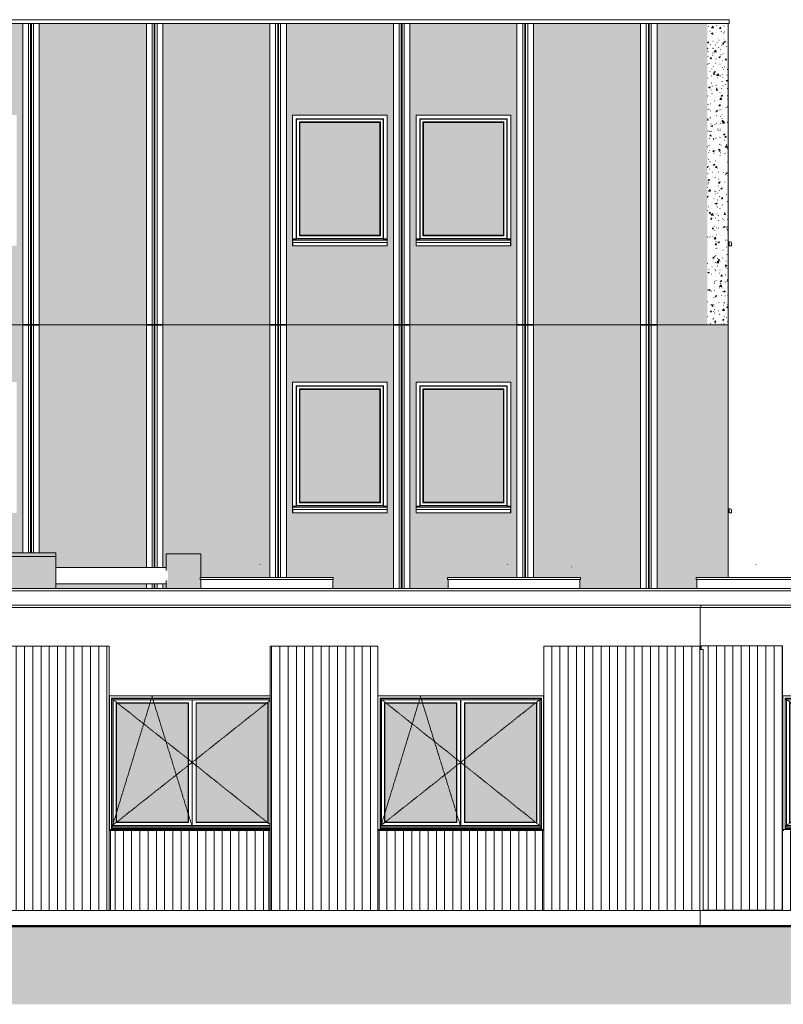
# Model space of a CAD drawing. Header units: millimetres. Extents: x -54722 to 267911, y -1116 to 19261.
# Tile 79 of 136: x 86754 to 96024, y -887 to 11075. Entities that reach past the tile are written whole.
import ezdxf

# ---------------------------------------------------------------- set-up
doc = ezdxf.new("R2010")
doc.units = ezdxf.units.MM
doc.linetypes.add('Centre', pattern=[31.75, 6.35, -4.75, 15.9, -4.75])
for name, color, linetype, lineweight in [('A-DETL-GENF', 92, 'Continuous', 9), ('A-DETL-WIDE', 214, 'Continuous', 50), ('A-FLOR', 192, 'Continuous', 9), ('A-GENM', 13, 'Continuous', 9), ('A-GLAZ', 151, 'Continuous', 9), ('A-GLAZ-SILL', 1, 'Continuous', 9), ('A-WALL', 113, 'Continuous', 9), ('A-WALL-PATT', 111, 'Continuous', 9)]:
    doc.layers.add(name, color=color, linetype=linetype, lineweight=lineweight)
pattern_1 = [(50, (83112.44, 0), (182.1847, -15.9391), [19.05, -209.55]), (355, (83112.44, 0), (-35.2424, 191.0566), [15.24, -167.64]), (100.451, (83127.62, -1.33), (146.9425, 175.1167), [16.19, -178.09]), (46.184, (83112.44, 50.8), (271.079, -42.0433), [28.575, -314.325]), (96.636, (83135.03, 47.3), (237.4025, 247.4272), [24.285, -267.135]), (351.184, (83112.44, 50.8), (237.4046, 247.425), [22.86, -251.46]), (21, (83137.84, 38.1), (151.6149, -102.2655), [19.05, -209.55]), (326, (83137.84, 38.1), (61.8024, 184.1877), [15.24, -167.64]), (71.451, (83150.47, 29.58), (213.417, 81.9214), [16.19, -178.09]), (37.5, (83112.44, 0), (3.08832, 84.55508), [3.353, -162.255, 3.353, -166.827, -168.275]), (37.5, (83112.44, 0), (3.08832, 84.55508), [-335.788, 3.353, -164.922]), (7.5, (83112.44, 0), (66.81944, 100.18075), [3.353, -93.675, 3.353, -158.445, -64.135]), (7.5, (83112.44, 0), (66.81944, 100.18075), [-258.826, 3.353, -60.782]), (327.5, (83055.8, 0), (135.59049, -5.72891), [3.353, -60.147, 3.353, -194.767, -262.89]), (327.5, (83055.8, 0), (135.59049, -5.72891), [-261.62, 3.353, -259.537]), (317.5, (83030.4, 0), (148.1289, 25.42676), [3.353, -79.197, 3.353, -128.219, -186.69]), (317.5, (83030.4, 0), (148.1289, 25.42676), [-214.122, 3.353, -183.337])]
pattern_2 = [(90, (83112.44, 0), (-100, 6e-15), [])]

# ---------------------------------------------------------------- blocks, each defined once
blk = doc.blocks.new('Fenêtre type 1 - 115 x 155 cm-V26-Façade Ouest')
at = {"layer": 'A-GLAZ-SILL'}
for p, q in [((21234, 8377), (21206, 8379)), ((21206, 8367), (21221, 8367)), ((21221, 8367), (21221, 8329)), ((21221, 8329), (21248, 8329)), ((21248, 8329), (21248, 8362))]:
    blk.add_line(p, q, dxfattribs=at)
blk.add_arc((21233, 8362), 15, 0, 87, dxfattribs=at)
blk = doc.blocks.new('Fenêtre type 1 - 115 x 155 cm-V27-Façade Ouest')
at = {"layer": 'A-GLAZ'}
blk.add_hatch(color=256, dxfattribs=at).paths.add_polyline_path([(18480, 5212), (18480, 6582), (17510, 6582), (17510, 5212), (18145, 5212)])
for p, q in [((17465, 5167), (17465, 6627)), ((17465, 6627), (18525, 6627)), ((17470, 6622), (17465, 6627)), ((17470, 6622), (17470, 5172)), ((18520, 6622), (17470, 6622)), ((17503, 6589), (18487, 6589)), ((17503, 5205), (17503, 6589)), ((17510, 6582), (17503, 6589)), ((17510, 6582), (17510, 5212)), ((17510, 6582), (18480, 6582)), ((18487, 6589), (18480, 6582)), ((18480, 5212), (18480, 6582)), ((18487, 6589), (18487, 5205)), ((18525, 6627), (18520, 6622)), ((18520, 5172), (18520, 6622)), ((18525, 6627), (18525, 5167)), ((17465, 5167), (17420, 5167)), ((17465, 5167), (17420, 5167)), ((18570, 5157), (17420, 5157)), ((18570, 5152), (17420, 5152)), ((17470, 5172), (17465, 5167)), ((18520, 5172), (17470, 5172)), ((17510, 5212), (17503, 5205)), ((18487, 5205), (17503, 5205)), ((18480, 5212), (17510, 5212)), ((18487, 5205), (18480, 5212)), ((18525, 5167), (18520, 5172)), ((18525, 5167), (18570, 5167)), ((18570, 5167), (18525, 5167))]:
    blk.add_line(p, q, dxfattribs=at)
at = {"layer": 'A-GLAZ-SILL'}
for p, q in [((17420, 5132), (17420, 5134)), ((17420, 5134), (17422, 5134)), ((17420, 5117), (17420, 5132)), ((17421, 5121), (17420, 5121)), ((17420, 5084), (17420, 5117)), ((17422, 5084), (17420, 5084)), ((17422, 5134), (17422, 5132)), ((17422, 5132), (17422, 5117)), ((17422, 5124), (18568, 5124)), ((17422, 5117), (17422, 5084)), ((17422, 5084), (18568, 5084)), ((18568, 5134), (18570, 5134)), ((18568, 5132), (18568, 5134)), ((18568, 5117), (18568, 5132)), ((18568, 5122), (18568, 5124)), ((18570, 5123), (18568, 5123)), ((18568, 5117), (18568, 5122)), ((18570, 5121), (18568, 5121)), ((18568, 5084), (18568, 5117)), ((18570, 5084), (18568, 5084)), ((18570, 5134), (18570, 5132)), ((18570, 5132), (18570, 5117)), ((18570, 5117), (18570, 5084))]:
    blk.add_line(p, q, dxfattribs=at)
blk = doc.blocks.new('Famille 0 - Famille 150x120-1297039-Façade Ouest')
at = {"layer": 'A-GENM'}
for p, q in [((30568, 4453), (30568, 4455)), ((30568, 4453), (30568, 4455)), ((31344, 4429), (31345, 4430)), ((29840, 4298), (31455, 4298)), ((29840, 4273), (29840, 4298)), ((31455, 4273), (29840, 4273)), ((29848, 4165), (29848, 4273)), ((31448, 4165), (31448, 4273)), ((31455, 4273), (31455, 4298))]:
    blk.add_line(p, q, dxfattribs=at)
blk = doc.blocks.new('Conduit Gaz6 - Conduit Gaz-1327236-Façade Ouest')
at = {"layer": 'A-GENM'}
for points in [[(10684, 4165), (11064, 4165), (11064, 4223), (11062, 4224), (11058, 4234), (11053, 4250), (11046, 4271), (11042, 4295), (11040, 4321), (11043, 4355), (11046, 4371), (11064, 4421), (11064, 4587), (10644, 4587), (10644, 4165), (10663, 4165)], [(12640, 4553), (13048, 4553), (13048, 4600), (12448, 4600), (12448, 4553), (12463, 4553)], [(12452, 4165), (13048, 4165), (13048, 4553), (12452, 4553)], [(14405, 4165), (14806, 4165), (14806, 4273), (14800, 4273), (14800, 4298), (14806, 4298), (14806, 4587), (14386, 4587), (14387, 4420), (14388, 4418), (14390, 4410), (14391, 4408), (14398, 4392), (14403, 4371), (14409, 4321), (14407, 4295), (14405, 4286), (14403, 4271), (14398, 4250), (14386, 4220), (14386, 4165), (14402, 4165)], [(11753, 4165), (11979, 4165), (11979, 4410), (11075, 4410), (11075, 4165), (11397, 4165)]]:
    blk.add_hatch(color=256, dxfattribs=at).paths.add_polyline_path(points)
for p, q in [((10644, 4587), (10644, 4165)), ((10644, 4587), (11064, 4587)), ((11064, 4381), (11064, 4587)), ((11064, 4587), (11064, 4587)), ((12448, 4600), (13048, 4600)), ((12448, 4600), (12448, 4553)), ((13048, 4553), (12448, 4553)), ((12452, 4553), (12452, 4165)), ((13048, 4553), (13048, 4600)), ((13048, 4165), (13048, 4553)), ((14386, 4587), (14386, 4382)), ((14386, 4587), (14806, 4587)), ((14806, 4298), (14806, 4587)), ((14806, 4587), (14806, 4587)), ((12452, 4421), (11058, 4421)), ((11075, 4410), (11979, 4410)), ((11075, 4410), (11075, 4165)), ((11979, 4165), (11979, 4410)), ((14391, 4421), (13048, 4421)), ((11058, 4221), (11075, 4221)), ((11064, 4165), (11064, 4261)), ((11979, 4221), (12452, 4221)), ((13048, 4221), (14391, 4221)), ((14386, 4260), (14386, 4165)), ((14806, 4165), (14806, 4273))]:
    blk.add_line(p, q, dxfattribs=at)
blk = doc.blocks.new('Accrotère R_1 - Accrotère R_1-1333940-Façade Ouest')
at = {"layer": 'A-GENM'}
for p, q in [((3219, 4165), (34519, 4165)), ((34519, 4135), (3219, 4135)), ((20877, 3963), (-3645, 3963)), ((20877, 3933), (20877, 3963)), ((43627, 3963), (20877, 3963)), ((-3645, 3933), (20877, 3933)), ((20877, 3933), (43617, 3933))]:
    blk.add_line(p, q, dxfattribs=at)
blk = doc.blocks.new('2 Vantaux - 200 x 160-V47-Façade Ouest')
at = {"layer": 'A-GLAZ'}
h = blk.add_hatch(color=256, dxfattribs=at)
h.paths.add_polyline_path([(33964, 1327), (33964, 2773), (33094, 2773), (33094, 1327), (33949, 1327)])
h.paths.add_polyline_path([(34837, 1327), (34934, 1327), (34934, 2773), (34064, 2773), (34064, 1327), (34482, 1327)])
for p, q in [((33008, 2859), (33006, 2861)), ((33006, 2861), (35022, 2861)), ((33008, 1237), (33008, 2859)), ((35020, 2859), (33008, 2859)), ((33035, 1237), (33035, 2832)), ((33038, 2829), (33035, 2832)), ((33035, 2832), (34993, 2832)), ((33039, 2828), (33038, 2829)), ((33038, 2829), (33038, 1237)), ((33038, 2829), (34990, 2829)), ((33039, 2828), (33039, 1268)), ((34989, 2828), (33039, 2828)), ((33054, 2813), (33054, 1287)), ((33054, 2813), (34974, 2813)), ((33094, 2773), (33090, 2777)), ((33090, 1323), (33090, 2777)), ((33090, 2777), (33968, 2777)), ((33094, 2773), (33094, 1327)), ((33094, 2773), (33964, 2773)), ((33968, 2777), (33964, 2773)), ((33964, 1327), (33964, 2773)), ((33968, 1323), (33968, 2777)), ((34013, 2813), (34013, 1287)), ((34014, 1287), (34014, 2813)), ((34014, 2813), (34014, 1287)), ((34016, 2813), (34016, 1287)), ((34064, 2773), (34060, 2777)), ((34060, 1323), (34060, 2777)), ((34060, 2777), (34938, 2777)), ((34064, 1327), (34064, 2773)), ((34064, 2773), (34934, 2773)), ((34938, 2777), (34934, 2773)), ((34934, 2773), (34934, 1327)), ((34938, 1323), (34938, 2777)), ((34974, 1287), (34974, 2813)), ((34990, 2829), (34989, 2828)), ((34989, 1268), (34989, 2828)), ((34993, 2832), (34990, 2829)), ((34990, 1237), (34990, 2829)), ((34993, 2832), (34993, 1237)), ((35022, 2861), (35020, 2859)), ((35020, 1237), (35020, 2859)), ((33094, 1327), (33090, 1323)), ((33968, 1323), (33090, 1323)), ((33094, 1327), (33964, 1327)), ((33964, 1327), (33968, 1323)), ((34064, 1327), (34060, 1323)), ((34938, 1323), (34060, 1323)), ((34934, 1327), (34064, 1327)), ((34934, 1327), (34938, 1323)), ((35022, 1237), (33006, 1237)), ((33008, 1237), (33006, 1237)), ((33022, 1224), (33006, 1224)), ((33035, 1237), (33008, 1237)), ((33038, 1237), (33035, 1237)), ((33039, 1268), (33038, 1268)), ((34990, 1267), (33038, 1267)), ((33038, 1248), (34990, 1248)), ((34989, 1271), (33039, 1271)), ((33039, 1248), (33039, 1247)), ((34989, 1247), (33039, 1247)), ((33054, 1287), (34974, 1287)), ((34990, 1268), (34989, 1268)), ((34989, 1247), (34989, 1248)), ((34993, 1237), (34990, 1237)), ((35020, 1237), (34993, 1237)), ((35022, 1224), (35006, 1224)), ((35022, 1237), (35020, 1237))]:
    blk.add_line(p, q, dxfattribs=at)
at = {"layer": 'A-GLAZ', "linetype": 'Centre'}
for p, q in [((33046, 2822), (34014, 2053)), ((34984, 2823), (34014, 2053)), ((34016, 1278), (34502, 2853)), ((34502, 2853), (34983, 1278)), ((34014, 2053), (33046, 1278)), ((34014, 2053), (34984, 1285))]:
    blk.add_line(p, q, dxfattribs=at)
blk = doc.blocks.new('2 Vantaux - 200 x 160-1522797-Façade Ouest')
at = {"layer": 'A-GLAZ'}
h = blk.add_hatch(color=256, dxfattribs=at)
h.paths.add_polyline_path([(17042, 1327), (17912, 1327), (17912, 2773), (17042, 2773), (17042, 1331)])
h.paths.add_polyline_path([(18145, 1327), (18882, 1327), (18882, 2773), (18012, 2773), (18012, 1327)])
for p, q in [((16956, 2861), (18970, 2861)), ((18968, 2859), (16956, 2859)), ((16983, 1237), (16983, 2832)), ((16983, 2832), (18941, 2832)), ((16986, 2829), (16983, 2832)), ((16987, 2828), (16986, 2829)), ((16986, 2829), (16986, 1237)), ((16986, 2829), (18937, 2829)), ((16987, 2828), (16987, 1268)), ((18937, 2828), (16987, 2828)), ((17002, 2813), (17002, 1287)), ((17002, 2813), (18922, 2813)), ((17038, 2777), (17038, 1323)), ((17038, 2777), (17916, 2777)), ((17042, 2773), (17038, 2777)), ((17042, 1327), (17042, 2773)), ((17042, 2773), (17912, 2773)), ((17916, 2777), (17912, 2773)), ((17912, 2773), (17912, 1327)), ((17916, 2777), (17916, 1323)), ((17960, 1287), (17960, 2813)), ((17962, 2813), (17962, 1287)), ((17962, 1287), (17962, 2813)), ((17963, 1287), (17963, 2813)), ((18008, 2777), (18008, 1323)), ((18008, 2777), (18886, 2777)), ((18012, 2773), (18008, 2777)), ((18012, 2773), (18012, 1327)), ((18012, 2773), (18882, 2773)), ((18886, 2777), (18882, 2773)), ((18882, 1327), (18882, 2773)), ((18886, 2777), (18886, 1323)), ((18922, 1287), (18922, 2813)), ((18941, 2832), (18937, 2829)), ((18937, 2829), (18937, 2828)), ((18937, 1237), (18937, 2829)), ((18937, 1268), (18937, 2828)), ((18941, 2832), (18941, 1237)), ((18970, 2861), (18968, 2859)), ((18968, 2859), (18968, 1237)), ((17038, 1323), (17042, 1327)), ((17916, 1323), (17038, 1323)), ((17912, 1327), (17042, 1327)), ((17916, 1323), (17912, 1327)), ((18008, 1323), (18012, 1327)), ((18886, 1323), (18008, 1323)), ((18012, 1327), (18882, 1327)), ((18886, 1323), (18882, 1327)), ((18970, 1237), (16956, 1237)), ((16983, 1237), (16956, 1237)), ((16971, 1224), (16956, 1224)), ((16986, 1237), (16983, 1237)), ((16987, 1268), (16986, 1268)), ((18937, 1267), (16986, 1267)), ((16986, 1248), (18937, 1248)), ((18937, 1271), (16987, 1271)), ((16987, 1248), (16987, 1247)), ((18937, 1247), (16987, 1247)), ((17002, 1287), (18922, 1287)), ((18937, 1268), (18937, 1268)), ((18937, 1247), (18937, 1248)), ((18941, 1237), (18937, 1237)), ((18968, 1237), (18941, 1237)), ((18970, 1224), (18955, 1224)), ((18970, 1237), (18968, 1237))]:
    blk.add_line(p, q, dxfattribs=at)
at = {"layer": 'A-GLAZ', "linetype": 'Centre'}
for p, q in [((16992, 2823), (17962, 2053)), ((17474, 2853), (16993, 1278)), ((17960, 1278), (17474, 2853)), ((18930, 2822), (17962, 2053)), ((17962, 2053), (16992, 1285)), ((17962, 2053), (18930, 1278))]:
    blk.add_line(p, q, dxfattribs=at)
blk = doc.blocks.new('2 Vantaux - 200 x 160-V48-Façade Ouest')
at = {"layer": 'A-GLAZ'}
h = blk.add_hatch(color=256, dxfattribs=at)
h.paths.add_polyline_path([(15622, 1327), (15622, 2773), (14752, 2773), (14752, 1327), (15304, 1327)])
h.paths.add_polyline_path([(13883, 1327), (14652, 1327), (14652, 2773), (13782, 2773), (13782, 1327)])
for p, q in [((13694, 2861), (15648, 2861)), ((13696, 2859), (13694, 2861)), ((15648, 2859), (13696, 2859)), ((13696, 2859), (13696, 1237)), ((13723, 1237), (13723, 2832)), ((13723, 2832), (15648, 2832)), ((13726, 2829), (13723, 2832)), ((13727, 2828), (13726, 2829)), ((13726, 2829), (13726, 1237)), ((13726, 2829), (15648, 2829)), ((13727, 2828), (13727, 1268)), ((15648, 2828), (13727, 2828)), ((13742, 2813), (13742, 1287)), ((13742, 2813), (15648, 2813)), ((13778, 2777), (13778, 1323)), ((13778, 2777), (14656, 2777)), ((13782, 2773), (13778, 2777)), ((13782, 1327), (13782, 2773)), ((13782, 2773), (14652, 2773)), ((14656, 2777), (14652, 2773)), ((14652, 2773), (14652, 1327)), ((14656, 2777), (14656, 1323)), ((14700, 1287), (14700, 2813)), ((14702, 2813), (14702, 1287)), ((14702, 1287), (14702, 2813)), ((14703, 1287), (14703, 2813)), ((14748, 2777), (14748, 1323)), ((14748, 2777), (15626, 2777)), ((14752, 2773), (14748, 2777)), ((14752, 2773), (14752, 1327)), ((14752, 2773), (15622, 2773)), ((15626, 2777), (15622, 2773)), ((15622, 1327), (15622, 2773)), ((15626, 2777), (15626, 1323)), ((13778, 1323), (13782, 1327)), ((14656, 1323), (13778, 1323)), ((14652, 1327), (13782, 1327)), ((14656, 1323), (14652, 1327)), ((14748, 1323), (14752, 1327)), ((15626, 1323), (14748, 1323)), ((14752, 1327), (15622, 1327)), ((15626, 1323), (15622, 1327)), ((15648, 1237), (13694, 1237)), ((13696, 1237), (13694, 1237)), ((13709, 1224), (13694, 1224)), ((13723, 1237), (13696, 1237)), ((13726, 1237), (13723, 1237)), ((13727, 1268), (13726, 1268)), ((15648, 1267), (13726, 1267)), ((13726, 1248), (15648, 1248)), ((15648, 1271), (13727, 1271)), ((13727, 1248), (13727, 1247)), ((15648, 1247), (13727, 1247)), ((13742, 1287), (15648, 1287)), ((15648, 1224), (15633, 1224))]:
    blk.add_line(p, q, dxfattribs=at)
at = {"layer": 'A-GLAZ', "linetype": 'Centre'}
for p, q in [((13732, 2823), (14702, 2053)), ((14214, 2853), (13733, 1278)), ((14700, 1278), (14214, 2853)), ((15648, 2805), (14702, 2053)), ((14702, 2053), (13732, 1285)), ((14702, 2053), (15648, 1296))]:
    blk.add_line(p, q, dxfattribs=at)
blk = doc.blocks.new('accortère2 - accortère-1436305-Façade Ouest')
at = {"layer": 'A-GENM'}
for p, q in [((21221, 11075), (-9866, 11075)), ((21221, 11027), (-9866, 11027)), ((21221, 11027), (21221, 11075))]:
    blk.add_line(p, q, dxfattribs=at)

msp = doc.modelspace()

# ---------------------------------------------------------------- hatches: boundary and pattern name
at = {"layer": 'A-DETL-GENF'}
msp.add_hatch(color=252, dxfattribs=at).paths.add_polyline_path([(73824, -887), (132067, -887), (132067, 63), (65463, 63), (64726, 150), (61163, 150), (61163, 387), (60726, 387), (57153, 1547), (54801, 2019), (46123, 2233), (41151, 2233), (41151, -887), (72403, -887)])
at = {"layer": 'A-WALL-PATT'}
h = msp.add_hatch(dxfattribs=at)
h.set_pattern_fill('FP_7', color=256, style=0, pattern_type=2)
h.set_pattern_definition(pattern_1)
h.paths.add_polyline_path([(63575, 7367), (64172, 7368), (64172, 11027), (63575, 11027), (63575, 7857)])
h.paths.add_polyline_path([(85899, 7367), (95103, 7367), (95103, 11027), (94491, 11027), (94491, 7372), (94291, 7372), (94291, 11027), (92991, 11027), (92991, 7372), (92791, 7372), (92791, 11027), (91491, 11027), (91491, 7372), (91291, 7372), (91291, 11027), (89991, 11027), (89991, 7372), (89791, 7372), (89791, 11027), (88491, 11027), (88491, 7372), (88291, 7372), (88291, 11027), (86991, 11027), (86991, 7372), (86791, 7372), (86791, 11027), (85491, 11027), (85491, 7372), (85291, 7372), (85291, 11027), (83991, 11027), (83991, 7372), (83791, 7372), (83791, 11027), (82491, 11027), (82491, 7372), (82291, 7372), (82291, 11027), (80991, 11027), (80991, 7372), (80791, 7372), (80791, 11027), (79491, 11027), (79491, 7372), (79291, 7372), (79291, 11027), (77991, 11027), (77991, 7372), (77791, 7372), (77791, 11027), (76491, 11027), (76491, 7372), (76291, 7372), (76291, 11027), (74991, 11027), (74991, 7372), (74791, 7372), (74791, 11027), (73491, 11027), (73491, 7372), (73291, 7372), (73291, 11027), (71991, 11027), (71991, 7372), (71791, 7372), (71791, 11027), (70491, 11027), (70491, 7372), (70291, 7372), (70291, 11027), (68991, 11027), (68991, 7372), (68791, 7372), (68791, 11027), (67491, 11027), (67491, 7372), (67291, 7372), (67291, 11027), (65991, 11027), (65991, 7372), (65791, 7372), (65791, 11027), (64491, 11027), (64491, 7372), (64291, 7372), (64291, 11027), (64280, 11027), (64280, 7367), (85544, 7367)])
h.paths.add_polyline_path([(92716, 8329), (91566, 8329), (91566, 8362), (91568, 8362), (91566, 8365), (91567, 8367), (91566, 8368), (91566, 9917), (92716, 9917), (92716, 8367), (92714, 8367), (92714, 8362), (92716, 8362), (92716, 8331)])
h.paths.add_polyline_path([(82169, 8329), (81066, 8329), (81066, 8362), (81068, 8362), (81066, 8365), (81067, 8367), (81066, 8368), (81066, 9917), (82216, 9917), (82216, 8367), (82214, 8367), (82214, 8362), (82216, 8362), (82216, 8329), (82214, 8329)])
h.paths.add_polyline_path([(75068, 8329), (75066, 8329), (75067, 8362), (75068, 8362), (75067, 8366), (75067, 8367), (75066, 8368), (75066, 9917), (76216, 9917), (76216, 8367), (76214, 8367), (76214, 8362), (76216, 8362), (76216, 8329), (75113, 8329)])
h.paths.add_polyline_path([(84123, 8329), (84066, 8329), (84066, 8362), (84068, 8362), (84066, 8365), (84067, 8367), (84066, 8368), (84066, 9917), (85216, 9917), (85216, 8367), (85214, 8367), (85214, 8362), (85216, 8362), (85216, 8329), (84478, 8329)])
h.paths.add_polyline_path([(71716, 8329), (70566, 8329), (70566, 8362), (70568, 8362), (70566, 8365), (70567, 8367), (70566, 8368), (70566, 9917), (71716, 9917), (71716, 8367), (71714, 8367), (71714, 8362), (71716, 8362), (71716, 8331)])
h.paths.add_polyline_path([(91169, 8329), (90066, 8329), (90066, 8362), (90068, 8362), (90066, 8365), (90067, 8367), (90066, 8368), (90066, 9917), (91216, 9917), (91216, 8367), (91214, 8367), (91214, 8362), (91216, 8362), (91216, 8329), (91214, 8329)])
h.paths.add_polyline_path([(76566, 8329), (76566, 8362), (76568, 8362), (76566, 8365), (76567, 8367), (76566, 8368), (76566, 9917), (77716, 9917), (77716, 8367), (77714, 8367), (77714, 8362), (77716, 8362), (77716, 8329), (76568, 8329)])
h.paths.add_polyline_path([(72068, 8329), (72066, 8329), (72066, 8362), (72068, 8362), (72066, 8365), (72067, 8367), (72066, 8368), (72066, 9917), (73216, 9917), (73216, 8367), (73214, 8367), (73214, 8362), (73216, 8362), (73216, 8329), (72113, 8329)])
h.paths.add_polyline_path([(86716, 8329), (85566, 8329), (85566, 8362), (85568, 8362), (85566, 8365), (85567, 8367), (85566, 8368), (85566, 9917), (86716, 9917), (86716, 8367), (86714, 8367), (86714, 8362), (86716, 8362), (86716, 8331)])
h.paths.add_polyline_path([(68142, 8329), (67566, 8329), (67566, 8362), (67568, 8362), (67566, 8365), (67567, 8367), (67566, 8368), (67566, 9917), (68716, 9917), (68716, 8367), (68714, 8367), (68714, 8362), (68716, 8362), (68716, 8329), (68714, 8329)])
h.paths.add_polyline_path([(66066, 8329), (66066, 8362), (66068, 8362), (66066, 8365), (66067, 8367), (66066, 8368), (66066, 9917), (67216, 9917), (67216, 8367), (67214, 8367), (67214, 8362), (67216, 8362), (67216, 8329), (66068, 8329)])
h.paths.add_polyline_path([(79566, 8329), (79566, 8362), (79568, 8362), (79566, 8365), (79567, 8367), (79566, 8368), (79566, 9917), (80716, 9917), (80716, 8367), (80714, 8367), (80714, 8362), (80716, 8362), (80716, 8329), (79568, 8329)])
h = msp.add_hatch(dxfattribs=at)
h.set_pattern_fill('FP_7', color=256, style=0, pattern_type=2)
h.set_pattern_definition(pattern_1)
h.paths.add_polyline_path([(63575, 7367), (64172, 7368), (64172, 11027), (63575, 11027), (63575, 7857)])
h.paths.add_polyline_path([(85899, 7367), (95103, 7367), (95103, 11027), (94491, 11027), (94491, 7372), (94291, 7372), (94291, 11027), (92991, 11027), (92991, 7372), (92791, 7372), (92791, 11027), (91491, 11027), (91491, 7372), (91291, 7372), (91291, 11027), (89991, 11027), (89991, 7372), (89791, 7372), (89791, 11027), (88491, 11027), (88491, 7372), (88291, 7372), (88291, 11027), (86991, 11027), (86991, 7372), (86791, 7372), (86791, 11027), (85491, 11027), (85491, 7372), (85291, 7372), (85291, 11027), (83991, 11027), (83991, 7372), (83791, 7372), (83791, 11027), (82491, 11027), (82491, 7372), (82291, 7372), (82291, 11027), (80991, 11027), (80991, 7372), (80791, 7372), (80791, 11027), (79491, 11027), (79491, 7372), (79291, 7372), (79291, 11027), (77991, 11027), (77991, 7372), (77791, 7372), (77791, 11027), (76491, 11027), (76491, 7372), (76291, 7372), (76291, 11027), (74991, 11027), (74991, 7372), (74791, 7372), (74791, 11027), (73491, 11027), (73491, 7372), (73291, 7372), (73291, 11027), (71991, 11027), (71991, 7372), (71791, 7372), (71791, 11027), (70491, 11027), (70491, 7372), (70291, 7372), (70291, 11027), (68991, 11027), (68991, 7372), (68791, 7372), (68791, 11027), (67491, 11027), (67491, 7372), (67291, 7372), (67291, 11027), (65991, 11027), (65991, 7372), (65791, 7372), (65791, 11027), (64491, 11027), (64491, 7372), (64291, 7372), (64291, 11027), (64280, 11027), (64280, 7367), (85544, 7367)])
h.paths.add_polyline_path([(92716, 8329), (91566, 8329), (91566, 8362), (91568, 8362), (91566, 8365), (91567, 8367), (91566, 8368), (91566, 9917), (92716, 9917), (92716, 8367), (92714, 8367), (92714, 8362), (92716, 8362), (92716, 8331)])
h.paths.add_polyline_path([(82169, 8329), (81066, 8329), (81066, 8362), (81068, 8362), (81066, 8365), (81067, 8367), (81066, 8368), (81066, 9917), (82216, 9917), (82216, 8367), (82214, 8367), (82214, 8362), (82216, 8362), (82216, 8329), (82214, 8329)])
h.paths.add_polyline_path([(75068, 8329), (75066, 8329), (75067, 8362), (75068, 8362), (75067, 8366), (75067, 8367), (75066, 8368), (75066, 9917), (76216, 9917), (76216, 8367), (76214, 8367), (76214, 8362), (76216, 8362), (76216, 8329), (75113, 8329)])
h.paths.add_polyline_path([(84123, 8329), (84066, 8329), (84066, 8362), (84068, 8362), (84066, 8365), (84067, 8367), (84066, 8368), (84066, 9917), (85216, 9917), (85216, 8367), (85214, 8367), (85214, 8362), (85216, 8362), (85216, 8329), (84478, 8329)])
h.paths.add_polyline_path([(71716, 8329), (70566, 8329), (70566, 8362), (70568, 8362), (70566, 8365), (70567, 8367), (70566, 8368), (70566, 9917), (71716, 9917), (71716, 8367), (71714, 8367), (71714, 8362), (71716, 8362), (71716, 8331)])
h.paths.add_polyline_path([(91169, 8329), (90066, 8329), (90066, 8362), (90068, 8362), (90066, 8365), (90067, 8367), (90066, 8368), (90066, 9917), (91216, 9917), (91216, 8367), (91214, 8367), (91214, 8362), (91216, 8362), (91216, 8329), (91214, 8329)])
h.paths.add_polyline_path([(76566, 8329), (76566, 8362), (76568, 8362), (76566, 8365), (76567, 8367), (76566, 8368), (76566, 9917), (77716, 9917), (77716, 8367), (77714, 8367), (77714, 8362), (77716, 8362), (77716, 8329), (76568, 8329)])
h.paths.add_polyline_path([(72068, 8329), (72066, 8329), (72066, 8362), (72068, 8362), (72066, 8365), (72067, 8367), (72066, 8368), (72066, 9917), (73216, 9917), (73216, 8367), (73214, 8367), (73214, 8362), (73216, 8362), (73216, 8329), (72113, 8329)])
h.paths.add_polyline_path([(86716, 8329), (85566, 8329), (85566, 8362), (85568, 8362), (85566, 8365), (85567, 8367), (85566, 8368), (85566, 9917), (86716, 9917), (86716, 8367), (86714, 8367), (86714, 8362), (86716, 8362), (86716, 8331)])
h.paths.add_polyline_path([(68142, 8329), (67566, 8329), (67566, 8362), (67568, 8362), (67566, 8365), (67567, 8367), (67566, 8368), (67566, 9917), (68716, 9917), (68716, 8367), (68714, 8367), (68714, 8362), (68716, 8362), (68716, 8329), (68714, 8329)])
h.paths.add_polyline_path([(66066, 8329), (66066, 8362), (66068, 8362), (66066, 8365), (66067, 8367), (66066, 8368), (66066, 9917), (67216, 9917), (67216, 8367), (67214, 8367), (67214, 8362), (67216, 8362), (67216, 8329), (66068, 8329)])
h.paths.add_polyline_path([(79566, 8329), (79566, 8362), (79568, 8362), (79566, 8365), (79567, 8367), (79566, 8368), (79566, 9917), (80716, 9917), (80716, 8367), (80714, 8367), (80714, 8362), (80716, 8362), (80716, 8329), (79568, 8329)])
h = msp.add_hatch(dxfattribs=at)
h.set_pattern_fill('FP_7', color=256, style=0, pattern_type=2)
h.set_pattern_definition(pattern_1)
h.paths.add_polyline_path([(95310, 7367), (95353, 7367), (95353, 11027), (95103, 11027), (95103, 7367), (95266, 7367)])
h = msp.add_hatch(dxfattribs=at)
h.set_pattern_fill('FP_7', color=256, style=0, pattern_type=2)
h.set_pattern_definition(pattern_1)
h.paths.add_polyline_path([(95310, 7367), (95353, 7367), (95353, 11027), (95103, 11027), (95103, 7367), (95266, 7367)])
h = msp.add_hatch(dxfattribs=at)
h.set_pattern_fill('FP_7', color=256, style=0, pattern_type=2)
h.set_pattern_definition(pattern_1)
h.paths.add_polyline_path([(63575, 4122), (64172, 4122), (64172, 7367), (63575, 7367), (63575, 4360)])
h.paths.add_polyline_path([(65656, 4122), (65791, 4122), (65791, 7363), (65991, 7363), (65991, 4122), (66324, 4122), (66324, 4135), (66314, 4135), (66314, 4165), (67291, 4165), (67291, 7363), (67491, 7363), (67491, 4165), (67910, 4165), (67910, 4207), (67975, 4207), (67975, 4273), (67967, 4273), (67967, 4298), (67992, 4298), (67992, 4397), (67990, 4397), (67990, 4529), (67843, 4529), (67843, 4542), (68360, 4829), (68362, 4829), (68791, 4591), (68791, 7363), (68991, 7363), (68991, 4298), (69482, 4298), (69482, 4273), (69475, 4273), (69475, 4165), (70164, 4165), (70164, 5123), (70291, 5123), (70291, 7363), (70491, 7363), (70491, 5123), (70566, 5123), (70566, 6672), (71716, 6672), (71716, 5123), (71791, 5123), (71791, 7363), (71991, 7363), (71991, 5123), (72066, 5123), (72066, 6672), (73216, 6672), (73216, 5123), (73291, 5123), (73291, 7363), (73491, 7363), (73491, 5123), (74791, 5123), (74791, 7363), (74991, 7363), (74991, 5123), (75066, 5123), (75066, 6672), (76216, 6672), (76216, 5123), (76291, 5123), (76291, 7363), (76491, 7363), (76491, 4320), (76525, 4320), (76525, 4273), (76505, 4273), (76505, 4165), (76815, 4165), (76815, 4173), (76795, 4173), (76795, 4220), (77023, 4220), (77023, 4273), (77016, 4273), (77016, 4298), (77791, 4298), (77791, 7363), (77991, 7363), (77991, 4298), (78531, 4298), (78531, 4273), (78523, 4273), (78523, 4165), (79291, 4165), (79291, 7363), (79491, 7363), (79491, 4165), (79999, 4165), (79999, 4273), (79992, 4273), (79992, 4298), (80791, 4298), (80791, 7363), (80991, 7363), (80991, 4298), (81507, 4298), (81507, 4273), (81499, 4273), (81499, 4165), (82291, 4165), (82291, 7363), (82491, 7363), (82491, 4165), (83004, 4165), (83004, 4173), (82997, 4173), (82997, 4198), (83004, 4198), (83004, 4273), (82997, 4273), (82997, 4298), (83791, 4298), (83791, 7363), (83991, 7363), (83991, 4298), (84512, 4298), (84512, 4273), (84504, 4273), (84504, 4198), (84512, 4198), (84512, 4173), (84504, 4173), (84504, 4165), (84790, 4165), (84790, 4587), (85210, 4587), (85210, 4421), (85291, 4421), (85291, 7363), (85491, 7363), (85491, 4421), (86598, 4421), (86598, 4553), (86594, 4553), (86594, 4600), (86791, 4600), (86791, 7363), (86991, 7363), (86991, 4600), (87194, 4600), (87194, 4421), (88291, 4421), (88291, 7363), (88491, 7363), (88491, 4421), (88532, 4421), (88532, 4587), (88952, 4587), (88952, 4298), (89791, 4298), (89791, 7363), (89991, 7363), (89991, 4298), (90562, 4298), (90562, 4273), (90554, 4273), (90554, 4165), (91291, 4165), (91291, 7363), (91491, 7363), (91491, 4165), (91954, 4165), (91954, 4273), (91947, 4273), (91947, 4298), (92791, 4298), (92791, 7363), (92991, 7363), (92991, 4298), (93562, 4298), (93562, 4273), (93554, 4273), (93554, 4165), (94291, 4165), (94291, 7363), (94491, 7363), (94491, 4165), (94974, 4165), (94974, 4273), (94967, 4273), (94967, 4298), (95353, 4298), (95353, 7367), (64280, 7367), (64280, 4122), (64291, 4122), (64291, 7363), (64491, 7363), (64491, 4122), (65301, 4122)])
h.paths.add_polyline_path([(88954, 4165), (88954, 4273), (88952, 4273), (88952, 4165)])
h.paths.add_polyline_path([(88532, 4165), (88532, 4221), (88491, 4221), (88491, 4165), (88508, 4165)])
h.paths.add_polyline_path([(88291, 4165), (88291, 4221), (87194, 4221), (87194, 4165), (88030, 4165)])
h.paths.add_polyline_path([(85210, 4165), (85221, 4165), (85221, 4221), (85210, 4221)])
h.paths.add_polyline_path([(86125, 4165), (86598, 4165), (86598, 4221), (86125, 4221)])
h.paths.add_polyline_path([(68729, 4298), (68791, 4298), (68791, 4529), (68730, 4529), (68730, 4397), (68729, 4397), (68729, 4360)])
h.paths.add_polyline_path([(68687, 4397), (68687, 4529), (68494, 4529), (68494, 4397), (68674, 4397)])
h.paths.add_polyline_path([(68034, 4397), (68227, 4397), (68227, 4529), (68034, 4529), (68034, 4432)])
h.paths.add_polyline_path([(68142, 5084), (67566, 5084), (67566, 5117), (67568, 5117), (67566, 5120), (67567, 5121), (67566, 5122), (67566, 6672), (68716, 6672), (68716, 5122), (68714, 5121), (68714, 5117), (68716, 5117), (68716, 5084), (68714, 5084)])
h.paths.add_polyline_path([(85216, 5084), (84066, 5084), (84066, 5117), (84068, 5117), (84066, 5120), (84067, 5121), (84066, 5122), (84066, 6672), (85216, 6672), (85216, 5122), (85214, 5121), (85214, 5117), (85216, 5117), (85216, 5086)])
h.paths.add_polyline_path([(92714, 5084), (91566, 5084), (91566, 5117), (91568, 5117), (91566, 5120), (91567, 5121), (91566, 5122), (91566, 6672), (92716, 6672), (92716, 5122), (92714, 5121), (92714, 5117), (92716, 5117), (92716, 5084)])
h.paths.add_polyline_path([(82214, 5084), (81066, 5084), (81066, 5117), (81068, 5117), (81066, 5120), (81067, 5121), (81066, 5122), (81066, 6672), (82216, 6672), (82216, 5122), (82214, 5121), (82214, 5117), (82216, 5117), (82216, 5084)])
h.paths.add_polyline_path([(66068, 5084), (66066, 5084), (66066, 5117), (66068, 5117), (66066, 5120), (66067, 5121), (66066, 5122), (66066, 6672), (67216, 6672), (67216, 5122), (67214, 5121), (67214, 5117), (67216, 5117), (67216, 5084), (66113, 5084)])
h.paths.add_polyline_path([(85899, 5084), (85566, 5084), (85566, 5117), (85568, 5117), (85566, 5120), (85567, 5121), (85566, 5122), (85566, 6672), (86716, 6672), (86716, 5122), (86714, 5121), (86714, 5117), (86716, 5117), (86716, 5084), (86609, 5084)])
h.paths.add_polyline_path([(80670, 5084), (79566, 5084), (79566, 5117), (79568, 5117), (79566, 5120), (79567, 5121), (79566, 5122), (79566, 6672), (80716, 6672), (80716, 5122), (80714, 5121), (80714, 5117), (80716, 5117), (80716, 5084), (80714, 5084)])
h.paths.add_polyline_path([(76566, 5084), (76566, 5117), (76568, 5117), (76566, 5120), (76567, 5121), (76566, 5122), (76566, 6672), (77716, 6672), (77716, 5122), (77714, 5121), (77714, 5117), (77716, 5117), (77716, 5084), (76568, 5084)])
h.paths.add_polyline_path([(91214, 5084), (90066, 5084), (90066, 5117), (90068, 5117), (90066, 5120), (90067, 5121), (90066, 5122), (90066, 6672), (91216, 6672), (91216, 5122), (91214, 5121), (91214, 5117), (91216, 5117), (91216, 5084)])
h = msp.add_hatch(dxfattribs=at)
h.set_pattern_fill('FP_7', color=256, style=0, pattern_type=2)
h.set_pattern_definition(pattern_1)
h.paths.add_polyline_path([(63575, 4122), (64172, 4122), (64172, 7367), (63575, 7367), (63575, 4360)])
h.paths.add_polyline_path([(65656, 4122), (65791, 4122), (65791, 7363), (65991, 7363), (65991, 4122), (66324, 4122), (66324, 4135), (66314, 4135), (66314, 4165), (67291, 4165), (67291, 7363), (67491, 7363), (67491, 4165), (67910, 4165), (67910, 4207), (67975, 4207), (67975, 4273), (67967, 4273), (67967, 4298), (67992, 4298), (67992, 4397), (67990, 4397), (67990, 4529), (67843, 4529), (67843, 4542), (68360, 4829), (68362, 4829), (68791, 4591), (68791, 7363), (68991, 7363), (68991, 4298), (69482, 4298), (69482, 4273), (69475, 4273), (69475, 4165), (70164, 4165), (70164, 5123), (70291, 5123), (70291, 7363), (70491, 7363), (70491, 5123), (70566, 5123), (70566, 6672), (71716, 6672), (71716, 5123), (71791, 5123), (71791, 7363), (71991, 7363), (71991, 5123), (72066, 5123), (72066, 6672), (73216, 6672), (73216, 5123), (73291, 5123), (73291, 7363), (73491, 7363), (73491, 5123), (74791, 5123), (74791, 7363), (74991, 7363), (74991, 5123), (75066, 5123), (75066, 6672), (76216, 6672), (76216, 5123), (76291, 5123), (76291, 7363), (76491, 7363), (76491, 4320), (76525, 4320), (76525, 4273), (76505, 4273), (76505, 4165), (76815, 4165), (76815, 4173), (76795, 4173), (76795, 4220), (77023, 4220), (77023, 4273), (77016, 4273), (77016, 4298), (77791, 4298), (77791, 7363), (77991, 7363), (77991, 4298), (78531, 4298), (78531, 4273), (78523, 4273), (78523, 4165), (79291, 4165), (79291, 7363), (79491, 7363), (79491, 4165), (79999, 4165), (79999, 4273), (79992, 4273), (79992, 4298), (80791, 4298), (80791, 7363), (80991, 7363), (80991, 4298), (81507, 4298), (81507, 4273), (81499, 4273), (81499, 4165), (82291, 4165), (82291, 7363), (82491, 7363), (82491, 4165), (83004, 4165), (83004, 4173), (82997, 4173), (82997, 4198), (83004, 4198), (83004, 4273), (82997, 4273), (82997, 4298), (83791, 4298), (83791, 7363), (83991, 7363), (83991, 4298), (84512, 4298), (84512, 4273), (84504, 4273), (84504, 4198), (84512, 4198), (84512, 4173), (84504, 4173), (84504, 4165), (84790, 4165), (84790, 4587), (85210, 4587), (85210, 4421), (85291, 4421), (85291, 7363), (85491, 7363), (85491, 4421), (86598, 4421), (86598, 4553), (86594, 4553), (86594, 4600), (86791, 4600), (86791, 7363), (86991, 7363), (86991, 4600), (87194, 4600), (87194, 4421), (88291, 4421), (88291, 7363), (88491, 7363), (88491, 4421), (88532, 4421), (88532, 4587), (88952, 4587), (88952, 4298), (89791, 4298), (89791, 7363), (89991, 7363), (89991, 4298), (90562, 4298), (90562, 4273), (90554, 4273), (90554, 4165), (91291, 4165), (91291, 7363), (91491, 7363), (91491, 4165), (91954, 4165), (91954, 4273), (91947, 4273), (91947, 4298), (92791, 4298), (92791, 7363), (92991, 7363), (92991, 4298), (93562, 4298), (93562, 4273), (93554, 4273), (93554, 4165), (94291, 4165), (94291, 7363), (94491, 7363), (94491, 4165), (94974, 4165), (94974, 4273), (94967, 4273), (94967, 4298), (95353, 4298), (95353, 7367), (64280, 7367), (64280, 4122), (64291, 4122), (64291, 7363), (64491, 7363), (64491, 4122), (65301, 4122)])
h.paths.add_polyline_path([(88954, 4165), (88954, 4273), (88952, 4273), (88952, 4165)])
h.paths.add_polyline_path([(88532, 4165), (88532, 4221), (88491, 4221), (88491, 4165), (88508, 4165)])
h.paths.add_polyline_path([(88291, 4165), (88291, 4221), (87194, 4221), (87194, 4165), (88030, 4165)])
h.paths.add_polyline_path([(85210, 4165), (85221, 4165), (85221, 4221), (85210, 4221)])
h.paths.add_polyline_path([(86125, 4165), (86598, 4165), (86598, 4221), (86125, 4221)])
h.paths.add_polyline_path([(68729, 4298), (68791, 4298), (68791, 4529), (68730, 4529), (68730, 4397), (68729, 4397), (68729, 4360)])
h.paths.add_polyline_path([(68687, 4397), (68687, 4529), (68494, 4529), (68494, 4397), (68674, 4397)])
h.paths.add_polyline_path([(68034, 4397), (68227, 4397), (68227, 4529), (68034, 4529), (68034, 4432)])
h.paths.add_polyline_path([(68142, 5084), (67566, 5084), (67566, 5117), (67568, 5117), (67566, 5120), (67567, 5121), (67566, 5122), (67566, 6672), (68716, 6672), (68716, 5122), (68714, 5121), (68714, 5117), (68716, 5117), (68716, 5084), (68714, 5084)])
h.paths.add_polyline_path([(85216, 5084), (84066, 5084), (84066, 5117), (84068, 5117), (84066, 5120), (84067, 5121), (84066, 5122), (84066, 6672), (85216, 6672), (85216, 5122), (85214, 5121), (85214, 5117), (85216, 5117), (85216, 5086)])
h.paths.add_polyline_path([(92714, 5084), (91566, 5084), (91566, 5117), (91568, 5117), (91566, 5120), (91567, 5121), (91566, 5122), (91566, 6672), (92716, 6672), (92716, 5122), (92714, 5121), (92714, 5117), (92716, 5117), (92716, 5084)])
h.paths.add_polyline_path([(82214, 5084), (81066, 5084), (81066, 5117), (81068, 5117), (81066, 5120), (81067, 5121), (81066, 5122), (81066, 6672), (82216, 6672), (82216, 5122), (82214, 5121), (82214, 5117), (82216, 5117), (82216, 5084)])
h.paths.add_polyline_path([(66068, 5084), (66066, 5084), (66066, 5117), (66068, 5117), (66066, 5120), (66067, 5121), (66066, 5122), (66066, 6672), (67216, 6672), (67216, 5122), (67214, 5121), (67214, 5117), (67216, 5117), (67216, 5084), (66113, 5084)])
h.paths.add_polyline_path([(85899, 5084), (85566, 5084), (85566, 5117), (85568, 5117), (85566, 5120), (85567, 5121), (85566, 5122), (85566, 6672), (86716, 6672), (86716, 5122), (86714, 5121), (86714, 5117), (86716, 5117), (86716, 5084), (86609, 5084)])
h.paths.add_polyline_path([(80670, 5084), (79566, 5084), (79566, 5117), (79568, 5117), (79566, 5120), (79567, 5121), (79566, 5122), (79566, 6672), (80716, 6672), (80716, 5122), (80714, 5121), (80714, 5117), (80716, 5117), (80716, 5084), (80714, 5084)])
h.paths.add_polyline_path([(76566, 5084), (76566, 5117), (76568, 5117), (76566, 5120), (76567, 5121), (76566, 5122), (76566, 6672), (77716, 6672), (77716, 5122), (77714, 5121), (77714, 5117), (77716, 5117), (77716, 5084), (76568, 5084)])
h.paths.add_polyline_path([(91214, 5084), (90066, 5084), (90066, 5117), (90068, 5117), (90066, 5120), (90067, 5121), (90066, 5122), (90066, 6672), (91216, 6672), (91216, 5122), (91214, 5121), (91214, 5117), (91216, 5117), (91216, 5084)])
h = msp.add_hatch(dxfattribs=at)
h.set_pattern_fill('FP_6', color=256, style=0, pattern_type=2)
h.set_pattern_definition(pattern_2)
h.paths.add_polyline_path([(83768, 253), (84580, 253), (84580, 3422), (83281, 3422), (83281, 253)])
h.paths.add_polyline_path([(85189, 253), (86580, 253), (86580, 1224), (84596, 1224), (84596, 253)])
h.paths.add_polyline_path([(86596, 253), (87840, 253), (87840, 3465), (86596, 3465), (86596, 279)])
h.paths.add_polyline_path([(93712, 253), (95013, 253), (95013, 3465), (93116, 3465), (93116, 253)])
h.paths.add_polyline_path([(90871, 253), (91102, 253), (91102, 3465), (89795, 3465), (89795, 253)])
h.paths.add_polyline_path([(91117, 253), (93101, 253), (93101, 1224), (91117, 1224), (91117, 279)])
h.paths.add_polyline_path([(89780, 253), (89780, 1224), (87855, 1224), (87855, 253), (89450, 253)])
h.paths.add_polyline_path([(76510, 253), (80026, 253), (80026, 3467), (76510, 3467), (76510, 279)])
h.paths.add_polyline_path([(83265, 253), (83265, 1224), (81281, 1224), (81281, 253), (82347, 253)])
h.paths.add_polyline_path([(81265, 253), (81265, 3467), (80726, 3467), (80726, 253), (80927, 253)])
h.paths.add_polyline_path([(80711, 255), (80711, 1226), (80043, 1226), (80043, 255)])
h.paths.add_polyline_path([(76494, 255), (76494, 1226), (75826, 1226), (75826, 255)])
h.paths.add_polyline_path([(72134, 257), (72134, 3467), (70472, 3467), (70472, 257), (70983, 257)])
h.paths.add_polyline_path([(75810, 257), (75810, 3467), (74154, 3467), (74154, 257), (75245, 257)])
h = msp.add_hatch(dxfattribs=at)
h.set_pattern_fill('FP_6', color=256, style=0, pattern_type=2)
h.set_pattern_definition(pattern_2)
h.paths.add_polyline_path([(95053, 253), (95053, 3422), (95013, 3422), (95013, 253)])
h = msp.add_hatch(dxfattribs=at)
h.set_pattern_fill('FP_6', color=256, style=0, pattern_type=2)
h.set_pattern_definition(pattern_2)
h.paths.add_polyline_path([(113277, 253), (113277, 1224), (111291, 1224), (111291, 253), (112179, 253)])
h.paths.add_polyline_path([(113292, 253), (114958, 253), (114958, 3422), (113292, 3422), (113292, 279)])
h.paths.add_polyline_path([(111276, 253), (111276, 3422), (109168, 3422), (109168, 253), (110759, 253)])
h.paths.add_polyline_path([(109153, 253), (109153, 1224), (107169, 1224), (107169, 253), (107918, 253)])
h.paths.add_polyline_path([(114973, 253), (116957, 253), (116957, 1224), (114973, 1224), (114973, 279)])
h.paths.add_polyline_path([(107152, 253), (107152, 3422), (105886, 3422), (105886, 253), (106497, 253)])
h.paths.add_polyline_path([(116991, 253), (117723, 253), (117723, 3422), (116991, 3422), (116991, 279)])
h.paths.add_polyline_path([(105077, 253), (105870, 253), (105870, 1224), (103886, 1224), (103886, 253)])
h.paths.add_polyline_path([(96032, 255), (98017, 255), (98017, 1226), (96032, 1226), (96032, 279)])
h.paths.add_polyline_path([(101283, 255), (101283, 1224), (99299, 1224), (99299, 255), (100815, 255)])
h.paths.add_polyline_path([(96016, 255), (96016, 3467), (95028, 3467), (95028, 3422), (95053, 3422), (95053, 255), (95133, 255)])
h.paths.add_polyline_path([(102235, 255), (103870, 255), (103870, 3422), (101298, 3422), (101298, 255)])
h.paths.add_polyline_path([(98032, 255), (99282, 255), (99282, 3424), (98032, 3424), (98032, 279)])

# ---------------------------------------------------------------- linework, layer by layer
at = {"layer": 'A-DETL-WIDE'}
msp.add_line((132067, 63), (65463, 63), dxfattribs=at)
at = {"layer": 'A-FLOR'}
for p, q in [((89780, 253), (89795, 253)), ((91102, 253), (91117, 253)), ((95013, 253), (95013, 63))]:
    msp.add_line(p, q, dxfattribs=at)
at = {"layer": 'A-WALL'}
for p, q in [((86791, 7372), (86791, 11027)), ((86861, 7372), (86861, 11027)), ((86886, 7372), (86886, 11027)), ((86896, 11027), (86896, 7372)), ((86921, 11027), (86921, 7372)), ((86991, 11027), (86991, 7372)), ((88291, 7372), (88291, 11027)), ((88361, 7372), (88361, 11027)), ((88386, 7372), (88386, 11027)), ((88396, 11027), (88396, 7372)), ((88421, 11027), (88421, 7372)), ((88491, 11027), (88491, 7372)), ((89791, 7372), (89791, 11027)), ((89861, 7372), (89861, 11027)), ((89886, 7372), (89886, 11027)), ((89896, 11027), (89896, 7372)), ((89921, 11027), (89921, 7372)), ((89991, 11027), (89991, 7372)), ((91291, 7372), (91291, 11027)), ((91361, 7372), (91361, 11027)), ((91386, 7372), (91386, 11027)), ((91396, 11027), (91396, 7372)), ((91421, 11027), (91421, 7372)), ((91491, 11027), (91491, 7372)), ((92791, 7372), (92791, 11027)), ((92861, 7372), (92861, 11027)), ((92886, 7372), (92886, 11027)), ((92896, 11027), (92896, 7372)), ((92921, 11027), (92921, 7372)), ((92991, 11027), (92991, 7372)), ((94291, 7372), (94291, 11027)), ((94361, 7372), (94361, 11027)), ((94386, 7372), (94386, 11027)), ((94396, 11027), (94396, 7372)), ((94421, 11027), (94421, 7372)), ((94491, 11027), (94491, 7372)), ((95353, 11027), (95353, 4298)), ((90066, 8367), (90066, 9917)), ((90066, 9917), (91216, 9917)), ((91216, 9917), (91216, 8367)), ((91566, 8367), (91566, 9917)), ((91566, 9917), (92716, 9917)), ((92716, 9917), (92716, 8367)), ((91216, 8367), (91214, 8367)), ((92716, 8367), (92714, 8367)), ((95353, 7367), (64280, 7367)), ((86991, 7372), (86791, 7372)), ((86791, 4600), (86791, 7363)), ((86791, 7363), (86991, 7363)), ((86861, 4600), (86861, 7363)), ((86886, 4600), (86886, 7363)), ((86896, 7363), (86896, 4600)), ((86921, 7363), (86921, 4600)), ((86991, 7363), (86991, 4600)), ((88491, 7372), (88291, 7372)), ((88291, 4421), (88291, 7363)), ((88291, 7363), (88491, 7363)), ((88361, 4421), (88361, 7363)), ((88386, 4421), (88386, 7363)), ((88396, 7363), (88396, 4421)), ((88421, 7363), (88421, 4421)), ((88491, 7363), (88491, 4421)), ((89991, 7372), (89791, 7372)), ((89791, 4298), (89791, 7363)), ((89791, 7363), (89991, 7363)), ((89861, 4298), (89861, 7363)), ((89886, 4298), (89886, 7363)), ((89896, 7363), (89896, 4298)), ((89921, 7363), (89921, 4298)), ((89991, 7363), (89991, 4298)), ((91491, 7372), (91291, 7372)), ((91291, 4165), (91291, 7363)), ((91291, 7363), (91491, 7363)), ((91361, 4165), (91361, 7363)), ((91386, 4165), (91386, 7363)), ((91396, 7363), (91396, 4165)), ((91421, 7363), (91421, 4165)), ((91491, 7363), (91491, 4165)), ((92991, 7372), (92791, 7372)), ((92791, 4298), (92791, 7363)), ((92791, 7363), (92991, 7363)), ((92861, 4298), (92861, 7363)), ((92886, 4298), (92886, 7363)), ((92896, 7363), (92896, 4298)), ((92921, 7363), (92921, 4298)), ((92991, 7363), (92991, 4298)), ((94491, 7372), (94291, 7372)), ((94291, 4165), (94291, 7363)), ((94291, 7363), (94491, 7363)), ((94361, 4165), (94361, 7363)), ((94386, 4165), (94386, 7363)), ((94396, 7363), (94396, 4165)), ((94421, 7363), (94421, 4165)), ((94491, 7363), (94491, 4165)), ((90066, 5122), (90066, 6672)), ((90066, 6672), (91216, 6672)), ((91216, 6672), (91216, 5122)), ((91566, 5122), (91566, 6672)), ((91566, 6672), (92716, 6672)), ((92716, 6672), (92716, 5122)), ((91216, 5122), (91214, 5122)), ((92716, 5122), (92714, 5122)), ((88291, 4165), (88291, 4221)), ((88361, 4165), (88361, 4221)), ((88386, 4165), (88386, 4221)), ((88396, 4221), (88396, 4165)), ((88421, 4221), (88421, 4165)), ((88491, 4221), (88491, 4165)), ((95013, 3933), (95013, 3422)), ((87840, 3465), (86596, 3465)), ((87840, 253), (87840, 3465)), ((91102, 3465), (89795, 3465)), ((89795, 3465), (89795, 253)), ((91102, 253), (91102, 3465)), ((93116, 3465), (93116, 253)), ((95013, 3465), (93116, 3465)), ((95053, 3422), (95013, 3422)), ((96016, 3467), (95028, 3467)), ((95028, 3467), (95028, 3422)), ((95053, 3422), (95053, 253)), ((96016, 255), (96016, 3467)), ((89780, 1224), (87855, 1224)), ((87855, 1224), (87855, 253)), ((89780, 253), (89780, 1224)), ((93101, 1224), (91117, 1224)), ((91117, 1224), (91117, 253)), ((93101, 253), (93101, 1224)), ((84596, 253), (89780, 253)), ((89795, 253), (113292, 253)), ((95053, 255), (96016, 255))]:
    msp.add_line(p, q, dxfattribs=at)

# ---------------------------------------------------------------- block references
at = {"layer": 'A-GENM'}
for name, p in [('accortère2 - accortère-1436305-Façade Ouest', (74146, 0)), ('Conduit Gaz6 - Conduit Gaz-1327236-Façade Ouest', (74146, 0)), ('Famille 0 - Famille 150x120-1297039-Façade Ouest', (59106, 0)), ('Famille 0 - Famille 150x120-1297039-Façade Ouest', (62106, 0)), ('Famille 0 - Famille 150x120-1297039-Façade Ouest', (65126, 0)), ('Accrotère R_1 - Accrotère R_1-1333940-Façade Ouest', (74146, 0))]:
    msp.add_blockref(name, p, dxfattribs=at)
at = {"layer": 'A-GLAZ'}
for name, p in [('Fenêtre type 1 - 115 x 155 cm-V27-Façade Ouest', (72646, 3245)), ('Fenêtre type 1 - 115 x 155 cm-V27-Façade Ouest', (74146, 3245)), ('Fenêtre type 1 - 115 x 155 cm-V26-Façade Ouest', (74146, 0)), ('Fenêtre type 1 - 115 x 155 cm-V27-Façade Ouest', (72646, 0)), ('Fenêtre type 1 - 115 x 155 cm-V27-Façade Ouest', (74146, 0)), ('Fenêtre type 1 - 115 x 155 cm-V26-Façade Ouest', (74146, -3245)), ('2 Vantaux - 200 x 160-V48-Façade Ouest', (74146, 0)), ('2 Vantaux - 200 x 160-1522797-Façade Ouest', (74146, 0)), ('2 Vantaux - 200 x 160-V47-Façade Ouest', (63010, 0))]:
    msp.add_blockref(name, p, dxfattribs=at)

doc.saveas('drawing.dxf')
